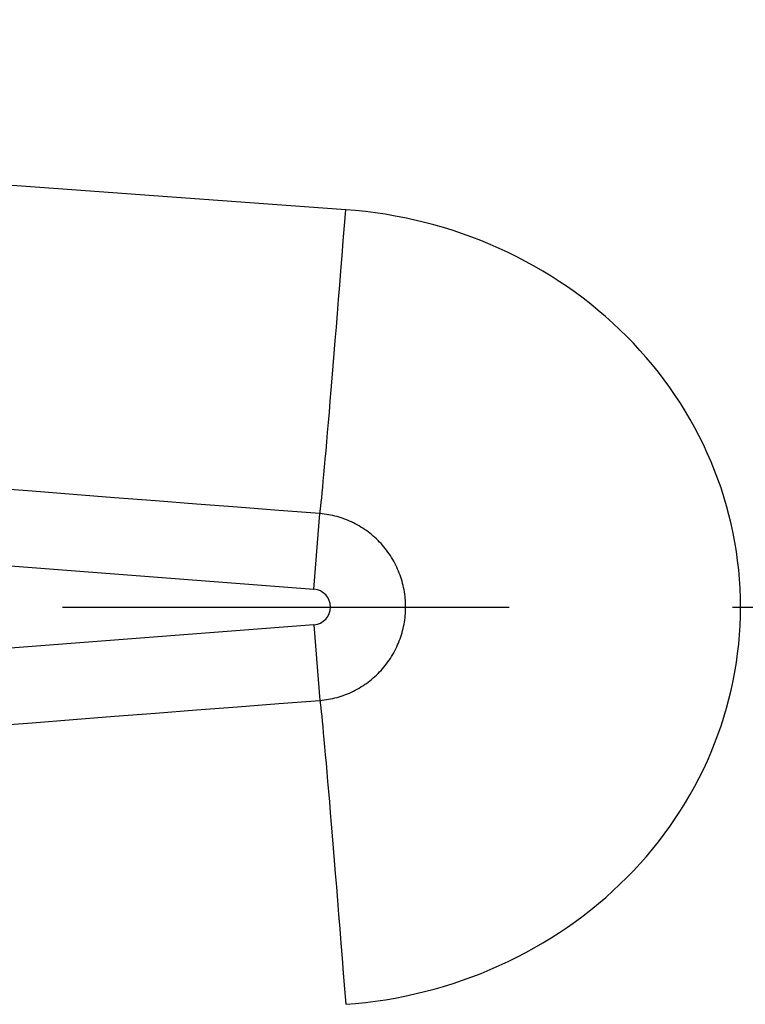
# Model space of a CAD drawing. Extents: x -5 to 5, y -2 to 2.
# Tile 49 of 59: x 2.652 to 3.464, y -0.445 to 0.658. Entities that reach past the tile are written whole.
import ezdxf

# ---------------------------------------------------------------- set-up
doc = ezdxf.new("R2010")
doc.units = 0
doc.linetypes.add('DASHDOT', pattern=[1, 0.5, -0.25, 0, -0.25])

msp = doc.modelspace()

# ---------------------------------------------------------------- linework, layer by layer
at = {"layer": 'center lines', "color": 4, "linetype": 'DASHDOT'}
msp.add_line((-5, 0), (5, 0), dxfattribs=at)
at = {"layer": 'solid extract', "color": 5, "linetype": 'CONTINUOUS'}
for p, q in [((2.981544, 0.01994), (2.988091, 0.104513, -2.429095)), ((2.990521, 0.104293, -2.429006), (2.988091, 0.104513, -2.429095)), ((2.992945, 0.104016, -2.428894), (2.990521, 0.104293, -2.429006)), ((2.995367, 0.103682, -2.42876), (2.992945, 0.104016, -2.428894)), ((2.99778, 0.10329, -2.428603), (2.995367, 0.103682, -2.42876)), ((3.000182, 0.102841, -2.428424), (2.99778, 0.10329, -2.428603)), ((3.002575, 0.102335, -2.428223), (3.000182, 0.102841, -2.428424)), ((3.004956, 0.101773, -2.428001), (3.002575, 0.102335, -2.428223)), ((3.007317, 0.101155, -2.427759), (3.004956, 0.101773, -2.428001)), ((3.009667, 0.100482, -2.427496), (3.007317, 0.101155, -2.427759)), ((3.012002, 0.099752, -2.427213), (3.009667, 0.100482, -2.427496)), ((3.014319, 0.098968, -2.426911), (3.012002, 0.099752, -2.427213)), ((2.020357, 0.094348), (2.981544, 0.01994)), ((3.016613, 0.09813, -2.426591), (3.014319, 0.098968, -2.426911)), ((3.018884, 0.09724, -2.426254), (3.016613, 0.09813, -2.426591)), ((3.021136, 0.096296, -2.4259), (3.018884, 0.09724, -2.426254)), ((3.023367, 0.095297, -2.425529), (3.021136, 0.096296, -2.4259)), ((3.025575, 0.094247, -2.425143), (3.023367, 0.095297, -2.425529)), ((3.027754, 0.093146, -2.424743), (3.025575, 0.094247, -2.425143)), ((3.029903, 0.091996, -2.424329), (3.027754, 0.093146, -2.424743)), ((3.032026, 0.090795, -2.423903), (3.029903, 0.091996, -2.424329)), ((3.034123, 0.089542, -2.423464), (3.032026, 0.090795, -2.423903)), ((3.036191, 0.088241, -2.423015), (3.034123, 0.089542, -2.423464)), ((3.038225, 0.086894, -2.422556), (3.036191, 0.088241, -2.423015)), ((3.040223, 0.085501, -2.422089), (3.038225, 0.086894, -2.422556)), ((3.042189, 0.084061, -2.421614), (3.040223, 0.085501, -2.422089)), ((3.044124, 0.082573, -2.421132), (3.042189, 0.084061, -2.421614)), ((3.046023, 0.08104, -2.420643), (3.044124, 0.082573, -2.421132)), ((3.047885, 0.079465, -2.420151), (3.046023, 0.08104, -2.420643)), ((3.049706, 0.07785, -2.419656), (3.047885, 0.079465, -2.420151)), ((3.051489, 0.076191, -2.419158), (3.049706, 0.07785, -2.419656)), ((3.053235, 0.07449, -2.418658), (3.051489, 0.076191, -2.419158)), ((3.054942, 0.072747, -2.418157), (3.053235, 0.07449, -2.418658)), ((3.056607, 0.070967, -2.417658), (3.054942, 0.072747, -2.418157)), ((3.058227, 0.069151, -2.417161), (3.056607, 0.070967, -2.417658)), ((3.059803, 0.067298, -2.416667), (3.058227, 0.069151, -2.417161)), ((3.061339, 0.065407, -2.416177), (3.059803, 0.067298, -2.416667)), ((3.062831, 0.063479, -2.415691), (3.061339, 0.065407, -2.416177)), ((3.064277, 0.061518, -2.415211), (3.062831, 0.063479, -2.415691)), ((3.065675, 0.059527, -2.41474), (3.064277, 0.061518, -2.415211)), ((3.067025, 0.057506, -2.414276), (3.065675, 0.059527, -2.41474)), ((3.06833, 0.05545, -2.413822), (3.067025, 0.057506, -2.414276)), ((3.069588, 0.053363, -2.413377), (3.06833, 0.05545, -2.413822)), ((3.070797, 0.051249, -2.412943), (3.069588, 0.053363, -2.413377)), ((3.071955, 0.04911, -2.412522), (3.070797, 0.051249, -2.412943)), ((3.073061, 0.046947, -2.412115), (3.071955, 0.04911, -2.412522)), ((3.074119, 0.044756, -2.411721), (3.073061, 0.046947, -2.412115)), ((3.075127, 0.042539, -2.411341), (3.074119, 0.044756, -2.411721)), ((3.076084, 0.040299, -2.410977), (3.075127, 0.042539, -2.411341)), ((3.076988, 0.038041, -2.410629), (3.076084, 0.040299, -2.410977)), ((3.077837, 0.035766, -2.410299), (3.076988, 0.038041, -2.410629)), ((3.078635, 0.033468, -2.409987), (3.077837, 0.035766, -2.410299)), ((3.07938, 0.03115, -2.409693), (3.078635, 0.033468, -2.409987)), ((3.080072, 0.028815, -2.409417), (3.07938, 0.03115, -2.409693)), ((3.08071, 0.026468, -2.409162), (3.080072, 0.028815, -2.409417)), ((3.081292, 0.02411, -2.408927), (3.08071, 0.026468, -2.409162)), ((3.081819, 0.021737, -2.408713), (3.081292, 0.02411, -2.408927)), ((3.082293, 0.019349, -2.408521), (3.081819, 0.021737, -2.408713)), ((3.082712, 0.01695, -2.408349), (3.082293, 0.019349, -2.408521)), ((3.083075, 0.014545, -2.4082), (3.082712, 0.01695, -2.408349)), ((3.083382, 0.012136, -2.408073), (3.083075, 0.014545, -2.4082)), ((3.083633, 0.009718, -2.407969), (3.083382, 0.012136, -2.408073)), ((3.083829, 0.007292, -2.407888), (3.083633, 0.009718, -2.407969)), ((3.083969, 0.004861, -2.40783), (3.083829, 0.007292, -2.407888)), ((3.084054, 0.00243, -2.407795), (3.083969, 0.004861, -2.40783)), ((3.084082, 0.000001, -2.407783), (3.084054, 0.00243, -2.407795)), ((3.084054, -0.002426, -2.407795), (3.084082, 0.000001, -2.407783)), ((3.083383, -0.012123, -2.408073), (3.083635, -0.009701, -2.407969)), ((3.083635, -0.009701, -2.407969), (3.08383, -0.007277, -2.407888)), ((3.08383, -0.007277, -2.407888), (3.08397, -0.004852, -2.40783)), ((3.08397, -0.004852, -2.40783), (3.084054, -0.002426, -2.407795)), ((2.981544, -0.01994), (2.020357, -0.094348)), ((2.981544, -0.01994), (2.988091, -0.104513, -2.429095)), ((3.081294, -0.024097, -2.408926), (3.081823, -0.02172, -2.408712)), ((3.081823, -0.02172, -2.408712), (3.082296, -0.019334, -2.408519)), ((3.082296, -0.019334, -2.408519), (3.082713, -0.016942, -2.408348)), ((3.082713, -0.016942, -2.408348), (3.083076, -0.014538, -2.4082)), ((3.083076, -0.014538, -2.4082), (3.083383, -0.012123, -2.408073)), ((3.07864, -0.033451, -2.409985), (3.079385, -0.031136, -2.409691)), ((3.079385, -0.031136, -2.409691), (3.080075, -0.028808, -2.409416)), ((3.080075, -0.028808, -2.409416), (3.080711, -0.026461, -2.409161)), ((3.080711, -0.026461, -2.409161), (3.081294, -0.024097, -2.408926)), ((3.074127, -0.04474, -2.411718), (3.075133, -0.042526, -2.411339)), ((3.075133, -0.042526, -2.411339), (3.076087, -0.040293, -2.410976)), ((3.076087, -0.040293, -2.410976), (3.07699, -0.038033, -2.410628)), ((3.07699, -0.038033, -2.410628), (3.077842, -0.035752, -2.410298)), ((3.077842, -0.035752, -2.410298), (3.07864, -0.033451, -2.409985)), ((3.068339, -0.055436, -2.413819), (3.069594, -0.053353, -2.413375)), ((3.069594, -0.053353, -2.413375), (3.0708, -0.051243, -2.412942)), ((3.0708, -0.051243, -2.412942), (3.071958, -0.049102, -2.412521)), ((3.071958, -0.049102, -2.412521), (3.073068, -0.046933, -2.412113)), ((3.073068, -0.046933, -2.412113), (3.074127, -0.04474, -2.411718)), ((3.059813, -0.067286, -2.416664), (3.061349, -0.065394, -2.416173)), ((3.061349, -0.065394, -2.416173), (3.062838, -0.06347, -2.415688)), ((3.062838, -0.06347, -2.415688), (3.06428, -0.061513, -2.41521)), ((3.06428, -0.061513, -2.41521), (3.06568, -0.059519, -2.414738)), ((3.06568, -0.059519, -2.414738), (3.067033, -0.057492, -2.414274)), ((3.067033, -0.057492, -2.414274), (3.068339, -0.055436, -2.413819)), ((3.049714, -0.077841, -2.419653), (3.051501, -0.07618, -2.419154)), ((3.051501, -0.07618, -2.419154), (3.053247, -0.074478, -2.418654)), ((3.053247, -0.074478, -2.418654), (3.054949, -0.07274, -2.418155)), ((3.054949, -0.07274, -2.418155), (3.056611, -0.070962, -2.417656)), ((3.056611, -0.070962, -2.417656), (3.058233, -0.069143, -2.417159)), ((3.058233, -0.069143, -2.417159), (3.059813, -0.067286, -2.416664)), ((3.036198, -0.088237, -2.423013), (3.03823, -0.08689, -2.422555)), ((3.03823, -0.08689, -2.422555), (3.040233, -0.085493, -2.422087)), ((3.040233, -0.085493, -2.422087), (3.042203, -0.08405, -2.421611)), ((3.042203, -0.08405, -2.421611), (3.044136, -0.082564, -2.421129)), ((3.044136, -0.082564, -2.421129), (3.04603, -0.081035, -2.420642)), ((3.04603, -0.081035, -2.420642), (3.04789, -0.079461, -2.42015)), ((3.04789, -0.079461, -2.42015), (3.049714, -0.077841, -2.419653)), ((3.012015, -0.099748, -2.427211), (3.014325, -0.098966, -2.42691)), ((3.014325, -0.098966, -2.42691), (3.016621, -0.098127, -2.42659)), ((3.016621, -0.098127, -2.42659), (3.018897, -0.097235, -2.426252)), ((3.018897, -0.097235, -2.426252), (3.021152, -0.096289, -2.425897)), ((3.021152, -0.096289, -2.425897), (3.023381, -0.095292, -2.425527)), ((3.023381, -0.095292, -2.425527), (3.025581, -0.094244, -2.425142)), ((3.025581, -0.094244, -2.425142), (3.02776, -0.093142, -2.424741)), ((3.02776, -0.093142, -2.424741), (3.029915, -0.091989, -2.424327)), ((3.029915, -0.091989, -2.424327), (3.032041, -0.090786, -2.4239)), ((3.032041, -0.090786, -2.4239), (3.034136, -0.089535, -2.423462)), ((3.034136, -0.089535, -2.423462), (3.036198, -0.088237, -2.423013)), ((2.988091, -0.104513, -2.429095), (2.990523, -0.104293, -2.429006)), ((2.990523, -0.104293, -2.429006), (2.992954, -0.104015, -2.428894)), ((2.992954, -0.104015, -2.428894), (2.995379, -0.103679, -2.428759)), ((2.995379, -0.103679, -2.428759), (2.997795, -0.103287, -2.428602)), ((2.997795, -0.103287, -2.428602), (3.000196, -0.102838, -2.428423)), ((3.000196, -0.102838, -2.428423), (3.002585, -0.102333, -2.428222)), ((3.002585, -0.102333, -2.428222), (3.004964, -0.10177, -2.428)), ((3.004964, -0.10177, -2.428), (3.007332, -0.101151, -2.427757)), ((3.007332, -0.101151, -2.427757), (3.009683, -0.100477, -2.427494)), ((3.009683, -0.100477, -2.427494), (3.012015, -0.099748, -2.427211))]:
    msp.add_line(p, q, dxfattribs=at)
at = {"layer": 'solid extract', "color": 5, "linetype": 'CONTINUOUS', "extrusion": (0.996975, -0.07742, 0.006915)}
msp.add_arc((0.710315, -2.436493, 2.954162), 0.375, 182.000048, 264.911508, dxfattribs=at)
at = {"layer": 'solid extract', "color": 5, "linetype": 'CONTINUOUS', "extrusion": (-0.077134, -0.99641, -0.034899)}
msp.add_arc((9.06497, -883.218153, -0.249848), 880.799934, 90.396407, 90.588425, dxfattribs=at)
at = {"layer": 'solid extract', "color": 5, "linetype": 'CONTINUOUS'}
msp.add_arc((2.98, 0), 0.02, 274.42656, 445.57344, dxfattribs=at)
at = {"layer": 'solid extract', "color": 5, "linetype": 'CONTINUOUS', "extrusion": (-0.077134, 0.99641, -0.034899)}
msp.add_arc((-8.966468, -871.758251, -0.249848), 869.339606, 89.41031, 89.604859, dxfattribs=at)
at = {"layer": 'solid extract', "color": 5, "linetype": 'CONTINUOUS', "extrusion": (-0.996975, -0.07742, -0.006915)}
msp.add_arc((0.710315, -2.436493, -2.954162), 0.375, 182.000048, 264.911508, dxfattribs=at)
at = {"layer": 'solid extract (working fin profile)', "color": 5, "linetype": 'CONTINUOUS'}
for p, q in [((3.028135, 0.443882, -2.789438), (3.017016, 0.444806, -2.789521)), ((3.039229, 0.442715, -2.789334), (3.028135, 0.443882, -2.789438)), ((3.050313, 0.441305, -2.789209), (3.039229, 0.442715, -2.789334)), ((3.061356, 0.439655, -2.789063), (3.050313, 0.441305, -2.789209)), ((3.072354, 0.437765, -2.788897), (3.061356, 0.439655, -2.789063)), ((3.08331, 0.435634, -2.78871), (3.072354, 0.437765, -2.788897)), ((3.09421, 0.433266, -2.788503), (3.08331, 0.435634, -2.78871)), ((3.105025, 0.430666, -2.788278), (3.09421, 0.433266, -2.788503)), ((3.115788, 0.427826, -2.788033), (3.105025, 0.430666, -2.788278)), ((3.126487, 0.424751, -2.78777), (3.115788, 0.427826, -2.788033)), ((3.137104, 0.421445, -2.787489), (3.126487, 0.424751, -2.78777)), ((3.147622, 0.417914, -2.787192), (3.137104, 0.421445, -2.787489)), ((3.158032, 0.41416, -2.786878), (3.147622, 0.417914, -2.787192)), ((3.168361, 0.410174, -2.786549), (3.158032, 0.41416, -2.786878)), ((3.178598, 0.40596, -2.786204), (3.168361, 0.410174, -2.786549)), ((3.188727, 0.401525, -2.785844), (3.178598, 0.40596, -2.786204)), ((3.198731, 0.396877, -2.785472), (3.188727, 0.401525, -2.785844)), ((3.208597, 0.392021, -2.785088), (3.198731, 0.396877, -2.785472)), ((3.218352, 0.386944, -2.784691), (3.208597, 0.392021, -2.785088)), ((3.227988, 0.381651, -2.784283), (3.218352, 0.386944, -2.784691)), ((3.23749, 0.376149, -2.783865), (3.227988, 0.381651, -2.784283)), ((3.246844, 0.370448, -2.783438), (3.23749, 0.376149, -2.783865)), ((3.256034, 0.364556, -2.783004), (3.246844, 0.370448, -2.783438)), ((3.265082, 0.35846, -2.782562), (3.256034, 0.364556, -2.783004)), ((3.273987, 0.35216, -2.782113), (3.265082, 0.35846, -2.782562)), ((3.282735, 0.345667, -2.781659), (3.273987, 0.35216, -2.782113)), ((3.291312, 0.338991, -2.781201), (3.282735, 0.345667, -2.781659)), ((3.299703, 0.332143, -2.78074), (3.291312, 0.338991, -2.781201)), ((3.307923, 0.325111, -2.780277), (3.299703, 0.332143, -2.78074)), ((3.315977, 0.317891, -2.779812), (3.307923, 0.325111, -2.780277)), ((3.323853, 0.310495, -2.779346), (3.315977, 0.317891, -2.779812)), ((3.331537, 0.302935, -2.778881), (3.323853, 0.310495, -2.779346)), ((3.339018, 0.295223, -2.778419), (3.331537, 0.302935, -2.778881)), ((3.3463, 0.287352, -2.77796), (3.339018, 0.295223, -2.778419)), ((3.353396, 0.27931, -2.777504), (3.3463, 0.287352, -2.77796)), ((3.360293, 0.271111, -2.777052), (3.353396, 0.27931, -2.777504)), ((3.366981, 0.262769, -2.776606), (3.360293, 0.271111, -2.777052)), ((3.373449, 0.254297, -2.776167), (3.366981, 0.262769, -2.776606)), ((3.379697, 0.245692, -2.775736), (3.373449, 0.254297, -2.776167)), ((3.385739, 0.236938, -2.775313), (3.379697, 0.245692, -2.775736)), ((3.391565, 0.228048, -2.774899), (3.385739, 0.236938, -2.775313)), ((3.397167, 0.219036, -2.774496), (3.391565, 0.228048, -2.774899)), ((3.402535, 0.209917, -2.774104), (3.397167, 0.219036, -2.774496)), ((3.407666, 0.200695, -2.773726), (3.402535, 0.209917, -2.774104)), ((3.412572, 0.191347, -2.773359), (3.407666, 0.200695, -2.773726)), ((3.417249, 0.181885, -2.773006), (3.412572, 0.191347, -2.773359)), ((3.421688, 0.172325, -2.772667), (3.417249, 0.181885, -2.773006)), ((3.425882, 0.162683, -2.772343), (3.421688, 0.172325, -2.772667)), ((3.429827, 0.152967, -2.772036), (3.425882, 0.162683, -2.772343)), ((3.433532, 0.143152, -2.771746), (3.429827, 0.152967, -2.772036)), ((3.436995, 0.133247, -2.771472), (3.433532, 0.143152, -2.771746)), ((3.44021, 0.123269, -2.771216), (3.436995, 0.133247, -2.771472)), ((3.443172, 0.113234, -2.770978), (3.44021, 0.123269, -2.771216)), ((3.445877, 0.103155, -2.77076), (3.443172, 0.113234, -2.770978)), ((3.448331, 0.093006, -2.770561), (3.445877, 0.103155, -2.77076)), ((3.450533, 0.082793, -2.770382), (3.448331, 0.093006, -2.770561)), ((3.45248, 0.072532, -2.770222), (3.450533, 0.082793, -2.770382)), ((3.45417, 0.062241, -2.770083), (3.45248, 0.072532, -2.770222)), ((3.455598, 0.051934, -2.769966), (3.45417, 0.062241, -2.770083)), ((3.456767, 0.041591, -2.769869), (3.455598, 0.051934, -2.769966)), ((3.457678, 0.031209, -2.769794), (3.456767, 0.041591, -2.769869)), ((3.45833, 0.020806, -2.76974), (3.457678, 0.031209, -2.769794)), ((3.458722, 0.010399, -2.769707), (3.45833, 0.020806, -2.76974)), ((3.458853, 0.000004, -2.769696), (3.458722, 0.010399, -2.769707)), ((3.458723, -0.010384, -2.769707), (3.458853, 0.000004, -2.769696)), ((3.458334, -0.020767, -2.769739), (3.458723, -0.010384, -2.769707)), ((3.457685, -0.031141, -2.769793), (3.458334, -0.020767, -2.769739)), ((3.456773, -0.041518, -2.769869), (3.457685, -0.031141, -2.769793)), ((3.455602, -0.051881, -2.769965), (3.456773, -0.041518, -2.769869)), ((3.454173, -0.062213, -2.770083), (3.455602, -0.051881, -2.769965)), ((3.452488, -0.072498, -2.770222), (3.454173, -0.062213, -2.770083)), ((3.450548, -0.08273, -2.770381), (3.452488, -0.072498, -2.770222)), ((3.448347, -0.092934, -2.77056), (3.450548, -0.08273, -2.770381)), ((3.44589, -0.103098, -2.770759), (3.448347, -0.092934, -2.77056)), ((3.443179, -0.113205, -2.770978), (3.44589, -0.103098, -2.770759)), ((3.440221, -0.123239, -2.771215), (3.443179, -0.113205, -2.770978)), ((3.437016, -0.133189, -2.77147), (3.440221, -0.123239, -2.771215)), ((3.429847, -0.152908, -2.772035), (3.433557, -0.143082, -2.771744)), ((3.433557, -0.143082, -2.771744), (3.437016, -0.133189, -2.77147)), ((3.425893, -0.162652, -2.772342), (3.429847, -0.152908, -2.772035)), ((3.421701, -0.172298, -2.772666), (3.425893, -0.162652, -2.772342)), ((3.417276, -0.181833, -2.773003), (3.421701, -0.172298, -2.772666)), ((3.412607, -0.19128, -2.773356), (3.417276, -0.181833, -2.773003)), ((3.407696, -0.200636, -2.773723), (3.412607, -0.19128, -2.773356)), ((3.402552, -0.209885, -2.774103), (3.407696, -0.200636, -2.773723)), ((3.391596, -0.228003, -2.774897), (3.397183, -0.219012, -2.774495)), ((3.397183, -0.219012, -2.774495), (3.402552, -0.209885, -2.774103)), ((3.385781, -0.236877, -2.77531), (3.391596, -0.228003, -2.774897)), ((3.379736, -0.245634, -2.775733), (3.385781, -0.236877, -2.77531)), ((3.373472, -0.254263, -2.776165), (3.379736, -0.245634, -2.775733)), ((3.360326, -0.271075, -2.77705), (3.366999, -0.262747, -2.776604)), ((3.366999, -0.262747, -2.776604), (3.373472, -0.254263, -2.776165)), ((3.353444, -0.279255, -2.7775), (3.360326, -0.271075, -2.77705)), ((3.346348, -0.287297, -2.777957), (3.353444, -0.279255, -2.7775)), ((3.331557, -0.302915, -2.77888), (3.339048, -0.295188, -2.778417)), ((3.339048, -0.295188, -2.778417), (3.346348, -0.287297, -2.777957)), ((3.323887, -0.310466, -2.779344), (3.331557, -0.302915, -2.77888)), ((3.307979, -0.325061, -2.780274), (3.316032, -0.317843, -2.779809)), ((3.316032, -0.317843, -2.779809), (3.323887, -0.310466, -2.779344)), ((3.299742, -0.332108, -2.780738), (3.307979, -0.325061, -2.780274)), ((3.282768, -0.345644, -2.781657), (3.291334, -0.338973, -2.7812)), ((3.291334, -0.338973, -2.7812), (3.299742, -0.332108, -2.780738)), ((3.265145, -0.358416, -2.782559), (3.274045, -0.35212, -2.78211)), ((3.274045, -0.35212, -2.78211), (3.282768, -0.345644, -2.781657)), ((3.256081, -0.364523, -2.783001), (3.265145, -0.358416, -2.782559)), ((3.237522, -0.376132, -2.783864), (3.246869, -0.370432, -2.783437)), ((3.246869, -0.370432, -2.783437), (3.256081, -0.364523, -2.783001)), ((3.21842, -0.386907, -2.784688), (3.228047, -0.381619, -2.784281)), ((3.228047, -0.381619, -2.784281), (3.237522, -0.376132, -2.783864)), ((3.198759, -0.396862, -2.785471), (3.208652, -0.391991, -2.785085)), ((3.208652, -0.391991, -2.785085), (3.21842, -0.386907, -2.784688)), ((3.168434, -0.410145, -2.786546), (3.178658, -0.405936, -2.786202)), ((3.178658, -0.405936, -2.786202), (3.188758, -0.401513, -2.785843)), ((3.188758, -0.401513, -2.785843), (3.198759, -0.396862, -2.785471)), ((3.137134, -0.421436, -2.787489), (3.147655, -0.417901, -2.787191)), ((3.147655, -0.417901, -2.787191), (3.158094, -0.414135, -2.786876)), ((3.158094, -0.414135, -2.786876), (3.168434, -0.410145, -2.786546)), ((3.105092, -0.430647, -2.788276), (3.115864, -0.427806, -2.788031)), ((3.115864, -0.427806, -2.788031), (3.126545, -0.424735, -2.787769)), ((3.126545, -0.424735, -2.787769), (3.137134, -0.421436, -2.787489)), ((3.05037, -0.441295, -2.789208), (3.061425, -0.439643, -2.789062)), ((3.061425, -0.439643, -2.789062), (3.072417, -0.437753, -2.788896)), ((3.072417, -0.437753, -2.788896), (3.083352, -0.435625, -2.788709)), ((3.083352, -0.435625, -2.788709), (3.094249, -0.433255, -2.788502)), ((3.094249, -0.433255, -2.788502), (3.105092, -0.430647, -2.788276)), ((3.017016, -0.444806, -2.789521), (3.028147, -0.443879, -2.789438)), ((3.028147, -0.443879, -2.789438), (3.039272, -0.442708, -2.789334)), ((3.039272, -0.442708, -2.789334), (3.05037, -0.441295, -2.789208))]:
    msp.add_line(p, q, dxfattribs=at)
at = {"layer": 'solid extract (working fin profile)', "color": 5, "linetype": 'CONTINUOUS', "extrusion": (-0.071781, -0.996809, -0.034913)}
msp.add_arc((9.068607, -948.873053, -0.562561), 946.081787, 90.3689, 90.547596, dxfattribs=at)

doc.saveas('drawing.dxf')
